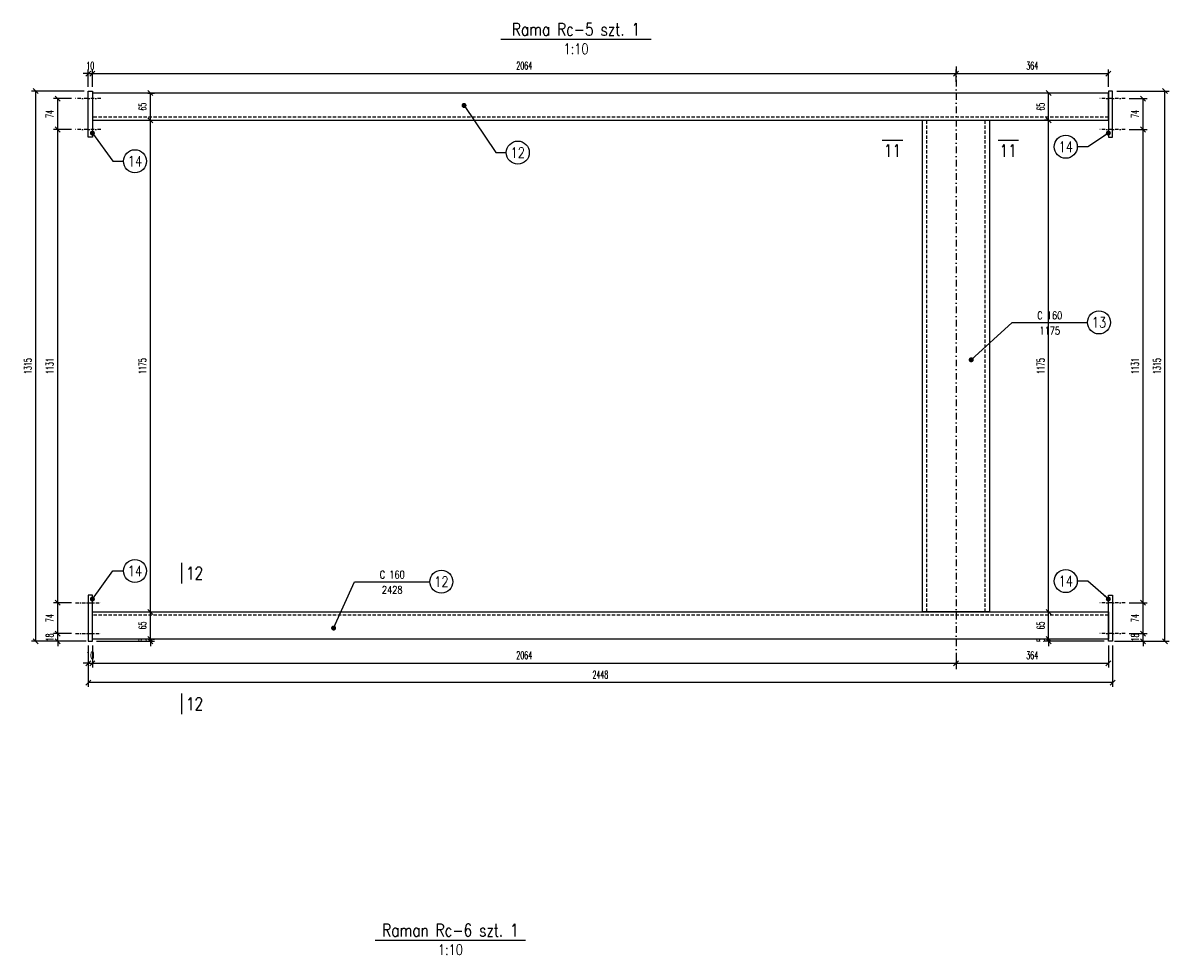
# Model space of a CAD drawing. Header units: millimetres. Extents: x -228255 to 14536, y -140109 to 119945.
# Tile 117 of 123: x -105015 to -102276, y 42506 to 44734. Entities that reach past the tile are written whole.
import ezdxf
from ezdxf.enums import TextEntityAlignment as Align

# ---------------------------------------------------------------- set-up
doc = ezdxf.new("R2010")
doc.units = ezdxf.units.MM
doc.header["$LTSCALE"] = 2.5
for name, pattern in [('DASHDOT', [25.4, 12.7, -6.35, 0, -6.35]), ('DASHDOT2', [12.7, 6.35, -3.175, 0, -3.175]), ('DASHED2', [9.524999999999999, 6.35, -3.175])]:
    doc.linetypes.add(name, pattern=pattern)
for name, color, linetype in [('Gruba', 6, 'Continuous'), ('Opisy_stal', 7, 'Continuous'), ('Osie', 134, 'DASHDOT'), ('Osie_stal', 221, 'DASHDOT2'), ('stal', 4, 'Continuous'), ('Stal_nw', 181, 'DASHED2'), ('Wymiary', 86, 'Continuous')]:
    doc.layers.add(name, color=color, linetype=linetype)
doc.styles.get("Standard").update_dxf_attribs({"font": 'romans.shx', "width": 0.65})
doc.styles.add('style1', font='romand.shx', dxfattribs={"width": 0.8})
doc.styles.add('style3', font='romans.shx', dxfattribs={"width": 0.5})
doc.dimstyles.new('Skala_10', dxfattribs={"dimtxt": 18, "dimasz": 12, "dimexe": 10, "dimexo": 10, "dimgap": 10, "dimtad": 1, "dimdec": 0, "dimdsep": 46, "dimtxsty": 'style3', "dimblk": 'OBLIQUE', "dimcen": 0, "dimdle": 1, "dimclrd": 256, "dimclre": 256, "dimclrt": 31, "dimadec": 1, "dimazin": 0, "dimtfac": 1, "dimtdec": 0, "dimtix": 1, "dimtmove": 2, "dimatfit": 0, "dimldrblk": 'DOT', "dimfxl": 1, "dimtolj": 1, "dimtzin": 0, "dimlwd": -1, "dimlwe": -1, "dimarcsym": 0})
doc.dimstyles.new('Skala_10$7', dxfattribs={"dimscale": 0, "dimtxt": 18, "dimasz": 12, "dimexe": 10, "dimexo": 15, "dimgap": 5, "dimtad": 1, "dimdec": 0, "dimrnd": 0.5, "dimzin": 9, "dimdsep": 46, "dimtxsty": 'Standard', "dimblk1": 'OBLIQUE', "dimblk2": 'OBLIQUE', "dimsah": 1, "dimcen": 10, "dimdle": 10, "dimclrt": 31, "dimadec": 0, "dimazin": 0, "dimtfac": 1, "dimtdec": 0, "dimtmove": 2, "dimatfit": 3, "dimldrblk": 'DOT', "dimfxl": 1, "dimtolj": 1, "dimtzin": 9, "dimarcsym": 0})

# ---------------------------------------------------------------- blocks, each defined once
blk = doc.blocks.new('_Oblique')
at = {"color": 0, "linetype": 'ByBlock', "lineweight": -2}
blk.add_line((-0.5, -0.5), (0.5, 0.5), dxfattribs=at)
blk = doc.blocks.new('*D409')
at = {"layer": 'Defpoints', "color": 0, "ltscale": 0.5, "transparency": 16777216}
for p in [(-104859.4361758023, 43256.36342544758), (-104849.4361758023, 43256.36342544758), (-104849.4361758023, 43203.63258909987)]:
    blk.add_point(p, dxfattribs=at)
at = {"layer": 'Wymiary', "ltscale": 0.5, "transparency": 16777216}
for p, q in [((-104859.4361758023, 43246.36342544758), (-104859.4361758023, 43193.63258909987)), ((-104849.4361758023, 43246.36342544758), (-104849.4361758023, 43193.63258909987)), ((-104859.4361758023, 43203.63258909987), (-104871.4361758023, 43203.63258909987)), ((-104859.4361758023, 43203.63258909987), (-104849.4361758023, 43203.63258909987)), ((-104849.4361758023, 43203.63258909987), (-104837.4361758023, 43203.63258909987))]:
    blk.add_line(p, q, dxfattribs=at)
at = {"layer": 'Wymiary', "ltscale": 0.5, "transparency": 16777216, "xscale": 12, "yscale": 12, "zscale": 12}
blk.add_blockref('_Oblique', (-104859.4361758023, 43203.63258909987), dxfattribs=at)
at = {"layer": 'Wymiary', "ltscale": 0.5, "transparency": 16777216, "xscale": 12, "yscale": 12, "zscale": 12, "rotation": 180}
blk.add_blockref('_Oblique', (-104849.4361758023, 43203.63258909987), dxfattribs=at)
at = {"layer": 'Wymiary', "color": 31, "ltscale": 0.5, "transparency": 16777216, "insert": (-104854.4361758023, 43222.63258909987), "char_height": 18, "attachment_point": 5, "style": 'style3'}
blk.add_mtext('\\A1;10', dxfattribs=at)
blk = doc.blocks.new('_Dot')
at = {"color": 0, "linetype": 'ByBlock', "lineweight": -2}
blk.add_line((-0.5, 0), (-1, 0), dxfattribs=at)
at = {"color": 0, "linetype": 'ByBlock', "const_width": 0.5}
blk.add_lwpolyline([(-0.25, 0, 1), (0.25, 0, 1)], format="xyb", close=True, dxfattribs=at)
blk = doc.blocks.new('*D410')
at = {"layer": 'Defpoints', "color": 0, "ltscale": 0.5, "transparency": 16777216}
for p in [(-104849.4361758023, 43256.36342544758), (-102785.4361758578, 43235.82794685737), (-102785.4361758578, 43203.63258909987)]:
    blk.add_point(p, dxfattribs=at)
at = {"layer": 'Wymiary', "ltscale": 0.5, "transparency": 16777216}
for p, q in [((-104849.4361758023, 43246.36342544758), (-104849.4361758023, 43193.63258909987)), ((-102785.4361758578, 43225.82794685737), (-102785.4361758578, 43193.63258909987)), ((-104850.4361758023, 43203.63258909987), (-102784.4361758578, 43203.63258909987))]:
    blk.add_line(p, q, dxfattribs=at)
at = {"layer": 'Wymiary', "ltscale": 0.5, "transparency": 16777216, "xscale": 12, "yscale": 12, "zscale": 12, "rotation": 180}
blk.add_blockref('_Oblique', (-104849.4361758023, 43203.63258909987), dxfattribs=at)
at = {"layer": 'Wymiary', "ltscale": 0.5, "transparency": 16777216, "xscale": 12, "yscale": 12, "zscale": 12}
blk.add_blockref('_Oblique', (-102785.4361758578, 43203.63258909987), dxfattribs=at)
at = {"layer": 'Wymiary', "color": 31, "ltscale": 0.5, "transparency": 16777216, "insert": (-103817.4361758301, 43222.63258909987), "char_height": 18, "attachment_point": 5, "style": 'style3'}
blk.add_mtext('\\A1;2064', dxfattribs=at)
blk = doc.blocks.new('*D411')
at = {"layer": 'Defpoints', "color": 0, "ltscale": 0.5, "transparency": 16777216}
for p in [(-102421.4361758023, 43256.36342544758), (-102785.4361758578, 43235.82794685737), (-102421.4361758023, 43203.63258909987)]:
    blk.add_point(p, dxfattribs=at)
at = {"layer": 'Wymiary', "ltscale": 0.5, "transparency": 16777216}
for p, q in [((-102785.4361758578, 43225.82794685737), (-102785.4361758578, 43193.63258909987)), ((-102421.4361758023, 43246.36342544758), (-102421.4361758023, 43193.63258909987)), ((-102786.4361758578, 43203.63258909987), (-102420.4361758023, 43203.63258909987))]:
    blk.add_line(p, q, dxfattribs=at)
at = {"layer": 'Wymiary', "ltscale": 0.5, "transparency": 16777216, "xscale": 12, "yscale": 12, "zscale": 12, "rotation": 180}
blk.add_blockref('_Oblique', (-102785.4361758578, 43203.63258909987), dxfattribs=at)
at = {"layer": 'Wymiary', "ltscale": 0.5, "transparency": 16777216, "xscale": 12, "yscale": 12, "zscale": 12}
blk.add_blockref('_Oblique', (-102421.4361758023, 43203.63258909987), dxfattribs=at)
at = {"layer": 'Wymiary', "color": 31, "ltscale": 0.5, "transparency": 16777216, "insert": (-102603.43617583, 43222.63258909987), "char_height": 18, "attachment_point": 5, "style": 'style3'}
blk.add_mtext('\\A1;364', dxfattribs=at)
blk = doc.blocks.new('*D412')
at = {"layer": 'Defpoints', "color": 0, "ltscale": 0.5, "transparency": 16777216}
for p in [(-104859.4361758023, 43256.36342544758), (-102411.4361758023, 43256.36342544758), (-104859.4361758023, 43157.40391814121)]:
    blk.add_point(p, dxfattribs=at)
at = {"layer": 'Wymiary', "ltscale": 0.5, "transparency": 16777216}
for p, q in [((-104859.4361758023, 43246.36342544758), (-104859.4361758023, 43147.40391814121)), ((-102411.4361758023, 43246.36342544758), (-102411.4361758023, 43147.40391814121)), ((-102410.4361758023, 43157.40391814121), (-104860.4361758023, 43157.40391814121))]:
    blk.add_line(p, q, dxfattribs=at)
at = {"layer": 'Wymiary', "ltscale": 0.5, "transparency": 16777216, "xscale": 12, "yscale": 12, "zscale": 12, "rotation": 180}
blk.add_blockref('_Oblique', (-104859.4361758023, 43157.40391814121), dxfattribs=at)
at = {"layer": 'Wymiary', "ltscale": 0.5, "transparency": 16777216, "xscale": 12, "yscale": 12, "zscale": 12}
blk.add_blockref('_Oblique', (-102411.4361758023, 43157.40391814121), dxfattribs=at)
at = {"layer": 'Wymiary', "color": 31, "ltscale": 0.5, "transparency": 16777216, "insert": (-103635.4361758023, 43176.40391814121), "char_height": 18, "attachment_point": 5, "style": 'style3'}
blk.add_mtext('\\A1;2448', dxfattribs=at)
blk = doc.blocks.new('*D413')
at = {"layer": 'Defpoints', "color": 0, "ltscale": 0.5, "transparency": 16777216}
for p in [(-104849.4361758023, 44612.82013581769), (-104859.4361758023, 44571.36342545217), (-104849.4361758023, 44571.36342545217)]:
    blk.add_point(p, dxfattribs=at)
at = {"layer": 'Wymiary', "ltscale": 0.5, "transparency": 16777216}
for p, q in [((-104859.4361758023, 44581.36342545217), (-104859.4361758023, 44622.82013581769)), ((-104849.4361758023, 44581.36342545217), (-104849.4361758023, 44622.82013581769)), ((-104859.4361758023, 44612.82013581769), (-104871.4361758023, 44612.82013581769)), ((-104859.4361758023, 44612.82013581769), (-104849.4361758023, 44612.82013581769)), ((-104849.4361758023, 44612.82013581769), (-104837.4361758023, 44612.82013581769))]:
    blk.add_line(p, q, dxfattribs=at)
at = {"layer": 'Wymiary', "ltscale": 0.5, "transparency": 16777216, "xscale": 12, "yscale": 12, "zscale": 12}
blk.add_blockref('_Oblique', (-104859.4361758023, 44612.82013581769), dxfattribs=at)
at = {"layer": 'Wymiary', "ltscale": 0.5, "transparency": 16777216, "xscale": 12, "yscale": 12, "zscale": 12, "rotation": 180}
blk.add_blockref('_Oblique', (-104849.4361758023, 44612.82013581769), dxfattribs=at)
at = {"layer": 'Wymiary', "color": 31, "ltscale": 0.5, "transparency": 16777216, "insert": (-104854.4361758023, 44631.82013581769), "char_height": 18, "attachment_point": 5, "style": 'style3'}
blk.add_mtext('\\A1;10', dxfattribs=at)
blk = doc.blocks.new('*D414')
at = {"layer": 'Defpoints', "color": 0, "ltscale": 0.5, "transparency": 16777216}
for p in [(-102785.4361758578, 44612.82013581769), (-104849.4361758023, 44571.36342545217), (-102785.4361758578, 44583.20449640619)]:
    blk.add_point(p, dxfattribs=at)
at = {"layer": 'Wymiary', "ltscale": 0.5, "transparency": 16777216}
for p, q in [((-104849.4361758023, 44581.36342545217), (-104849.4361758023, 44622.82013581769)), ((-102785.4361758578, 44593.20449640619), (-102785.4361758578, 44622.82013581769)), ((-104850.4361758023, 44612.82013581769), (-102784.4361758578, 44612.82013581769))]:
    blk.add_line(p, q, dxfattribs=at)
at = {"layer": 'Wymiary', "ltscale": 0.5, "transparency": 16777216, "xscale": 12, "yscale": 12, "zscale": 12, "rotation": 180}
blk.add_blockref('_Oblique', (-104849.4361758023, 44612.82013581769), dxfattribs=at)
at = {"layer": 'Wymiary', "ltscale": 0.5, "transparency": 16777216, "xscale": 12, "yscale": 12, "zscale": 12}
blk.add_blockref('_Oblique', (-102785.4361758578, 44612.82013581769), dxfattribs=at)
at = {"layer": 'Wymiary', "color": 31, "ltscale": 0.5, "transparency": 16777216, "insert": (-103817.4361758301, 44631.82013581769), "char_height": 18, "attachment_point": 5, "style": 'style3'}
blk.add_mtext('\\A1;2064', dxfattribs=at)
blk = doc.blocks.new('*D415')
at = {"layer": 'Defpoints', "color": 0, "ltscale": 0.5, "transparency": 16777216}
for p in [(-102421.4361758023, 44612.82013581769), (-102785.4361758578, 44583.20449640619), (-102421.4361758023, 44571.36342545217)]:
    blk.add_point(p, dxfattribs=at)
at = {"layer": 'Wymiary', "ltscale": 0.5, "transparency": 16777216}
for p, q in [((-102785.4361758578, 44593.20449640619), (-102785.4361758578, 44622.82013581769)), ((-102421.4361758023, 44581.36342545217), (-102421.4361758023, 44622.82013581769)), ((-102786.4361758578, 44612.82013581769), (-102420.4361758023, 44612.82013581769))]:
    blk.add_line(p, q, dxfattribs=at)
at = {"layer": 'Wymiary', "ltscale": 0.5, "transparency": 16777216, "xscale": 12, "yscale": 12, "zscale": 12, "rotation": 180}
blk.add_blockref('_Oblique', (-102785.4361758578, 44612.82013581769), dxfattribs=at)
at = {"layer": 'Wymiary', "ltscale": 0.5, "transparency": 16777216, "xscale": 12, "yscale": 12, "zscale": 12}
blk.add_blockref('_Oblique', (-102421.4361758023, 44612.82013581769), dxfattribs=at)
at = {"layer": 'Wymiary', "color": 31, "ltscale": 0.5, "transparency": 16777216, "insert": (-102603.43617583, 44631.82013581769), "char_height": 18, "attachment_point": 5, "style": 'style3'}
blk.add_mtext('\\A1;364', dxfattribs=at)
blk = doc.blocks.new('*D416')
at = {"layer": 'Defpoints', "color": 0, "ltscale": 0.5, "transparency": 16777216}
for p in [(-104984.5883884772, 44571.36342545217), (-104859.4361758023, 44571.36342545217), (-104859.4361758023, 43256.36342544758)]:
    blk.add_point(p, dxfattribs=at)
at = {"layer": 'Wymiary', "ltscale": 0.5, "transparency": 16777216}
for p, q in [((-104869.4361758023, 44571.36342545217), (-104994.5883884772, 44571.36342545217)), ((-104984.5883884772, 43255.36342544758), (-104984.5883884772, 44572.36342545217)), ((-104869.4361758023, 43256.36342544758), (-104994.5883884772, 43256.36342544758))]:
    blk.add_line(p, q, dxfattribs=at)
at = {"layer": 'Wymiary', "ltscale": 0.5, "transparency": 16777216, "xscale": 12, "yscale": 12, "zscale": 12}
for p, rotation in [((-104984.5883884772, 44571.36342545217), 90), ((-104984.5883884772, 43256.36342544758), 270)]:
    blk.add_blockref('_Oblique', p, dxfattribs=dict(at, rotation=rotation))
at = {"layer": 'Wymiary', "color": 31, "ltscale": 0.5, "transparency": 16777216, "insert": (-105003.5883884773, 43913.86342544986), "char_height": 18, "attachment_point": 5, "rotation": 90, "style": 'style3'}
blk.add_mtext('\\A1;1315', dxfattribs=at)
blk = doc.blocks.new('*D417')
at = {"layer": 'Defpoints', "color": 0, "ltscale": 0.5, "transparency": 16777216}
for p in [(-104932.2939290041, 43274.36342544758), (-104889.4361758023, 43274.36342544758), (-104854.4361758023, 43256.36342544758)]:
    blk.add_point(p, dxfattribs=at)
at = {"layer": 'Wymiary', "ltscale": 0.5, "transparency": 16777216}
for p, q in [((-104932.2939290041, 43274.36342544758), (-104932.2939290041, 43286.36342544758)), ((-104899.4361758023, 43274.36342544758), (-104942.2939290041, 43274.36342544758)), ((-104864.4361758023, 43256.36342544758), (-104942.2939290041, 43256.36342544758)), ((-104932.2939290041, 43256.36342544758), (-104932.2939290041, 43274.36342544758)), ((-104932.2939290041, 43256.36342544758), (-104932.2939290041, 43244.36342544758))]:
    blk.add_line(p, q, dxfattribs=at)
at = {"layer": 'Wymiary', "ltscale": 0.5, "transparency": 16777216, "xscale": 12, "yscale": 12, "zscale": 12}
for p, rotation in [((-104932.2939290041, 43274.36342544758), 270), ((-104932.2939290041, 43256.36342544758), 90)]:
    blk.add_blockref('_Oblique', p, dxfattribs=dict(at, rotation=rotation))
at = {"layer": 'Wymiary', "color": 31, "ltscale": 0.5, "transparency": 16777216, "insert": (-104951.2939290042, 43265.36342544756), "char_height": 18, "attachment_point": 5, "rotation": 90, "style": 'style3'}
blk.add_mtext('\\A1;18', dxfattribs=at)
blk = doc.blocks.new('*D418')
at = {"layer": 'Defpoints', "color": 0, "ltscale": 0.5, "transparency": 16777216}
for p in [(-104932.2939290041, 43348.36342544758), (-104889.4361758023, 43348.36342544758), (-104889.4361758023, 43274.36342544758)]:
    blk.add_point(p, dxfattribs=at)
at = {"layer": 'Wymiary', "ltscale": 0.5, "transparency": 16777216}
for p, q in [((-104899.4361758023, 43348.36342544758), (-104942.2939290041, 43348.36342544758)), ((-104932.2939290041, 43273.36342544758), (-104932.2939290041, 43349.36342544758)), ((-104899.4361758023, 43274.36342544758), (-104942.2939290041, 43274.36342544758))]:
    blk.add_line(p, q, dxfattribs=at)
at = {"layer": 'Wymiary', "ltscale": 0.5, "transparency": 16777216, "xscale": 12, "yscale": 12, "zscale": 12}
for p, rotation in [((-104932.2939290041, 43348.36342544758), 90), ((-104932.2939290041, 43274.36342544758), 270)]:
    blk.add_blockref('_Oblique', p, dxfattribs=dict(at, rotation=rotation))
at = {"layer": 'Wymiary', "color": 31, "ltscale": 0.5, "transparency": 16777216, "insert": (-104951.2939290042, 43311.36342544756), "char_height": 18, "attachment_point": 5, "rotation": 90, "style": 'style3'}
blk.add_mtext('\\A1;74', dxfattribs=at)
blk = doc.blocks.new('*D419')
at = {"layer": 'Defpoints', "color": 0, "ltscale": 0.5, "transparency": 16777216}
for p in [(-104932.2939290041, 44479.36342545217), (-104889.4361758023, 44479.36342545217), (-104889.4361758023, 43348.36342544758)]:
    blk.add_point(p, dxfattribs=at)
at = {"layer": 'Wymiary', "ltscale": 0.5, "transparency": 16777216}
for p, q in [((-104899.4361758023, 44479.36342545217), (-104942.2939290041, 44479.36342545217)), ((-104932.2939290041, 43347.36342544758), (-104932.2939290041, 44480.36342545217)), ((-104899.4361758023, 43348.36342544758), (-104942.2939290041, 43348.36342544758))]:
    blk.add_line(p, q, dxfattribs=at)
at = {"layer": 'Wymiary', "ltscale": 0.5, "transparency": 16777216, "xscale": 12, "yscale": 12, "zscale": 12}
for p, rotation in [((-104932.2939290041, 44479.36342545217), 90), ((-104932.2939290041, 43348.36342544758), 270)]:
    blk.add_blockref('_Oblique', p, dxfattribs=dict(at, rotation=rotation))
at = {"layer": 'Wymiary', "color": 31, "ltscale": 0.5, "transparency": 16777216, "insert": (-104951.2939290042, 43913.86342544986), "char_height": 18, "attachment_point": 5, "rotation": 90, "style": 'style3'}
blk.add_mtext('\\A1;1131', dxfattribs=at)
blk = doc.blocks.new('*D420')
at = {"layer": 'Defpoints', "color": 0, "ltscale": 0.5, "transparency": 16777216}
for p in [(-104932.2939290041, 44553.36342545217), (-104889.4361758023, 44553.36342545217), (-104889.4361758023, 44479.36342545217)]:
    blk.add_point(p, dxfattribs=at)
at = {"layer": 'Wymiary', "ltscale": 0.5, "transparency": 16777216}
for p, q in [((-104899.4361758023, 44553.36342545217), (-104942.2939290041, 44553.36342545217)), ((-104932.2939290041, 44478.36342545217), (-104932.2939290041, 44554.36342545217)), ((-104899.4361758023, 44479.36342545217), (-104942.2939290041, 44479.36342545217))]:
    blk.add_line(p, q, dxfattribs=at)
at = {"layer": 'Wymiary', "ltscale": 0.5, "transparency": 16777216, "xscale": 12, "yscale": 12, "zscale": 12}
for p, rotation in [((-104932.2939290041, 44553.36342545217), 90), ((-104932.2939290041, 44479.36342545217), 270)]:
    blk.add_blockref('_Oblique', p, dxfattribs=dict(at, rotation=rotation))
at = {"layer": 'Wymiary', "color": 31, "ltscale": 0.5, "transparency": 16777216, "insert": (-104951.2939290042, 44516.36342545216), "char_height": 18, "attachment_point": 5, "rotation": 90, "style": 'style3'}
blk.add_mtext('\\A1;74', dxfattribs=at)
blk = doc.blocks.new('*D421')
at = {"layer": 'Defpoints', "color": 0, "ltscale": 0.5, "transparency": 16777216}
for p in [(-104849.4361758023, 43256.36342544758), (-104715.6320398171, 43261.36342544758), (-104710.5931846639, 43261.36342544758)]:
    blk.add_point(p, dxfattribs=at)
at = {"layer": 'Wymiary', "ltscale": 0.5, "transparency": 16777216}
for p, q in [((-104839.4361758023, 43256.36342544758), (-104700.5931846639, 43256.36342544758)), ((-104710.5931846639, 43261.36342544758), (-104710.5931846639, 43273.36342544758)), ((-104710.5931846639, 43256.36342544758), (-104710.5931846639, 43261.36342544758)), ((-104710.5931846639, 43256.36342544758), (-104710.5931846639, 43244.36342544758)), ((-104705.6320398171, 43261.36342544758), (-104700.5931846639, 43261.36342544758))]:
    blk.add_line(p, q, dxfattribs=at)
at = {"layer": 'Wymiary', "ltscale": 0.5, "transparency": 16777216, "xscale": 12, "yscale": 12, "zscale": 12}
for p, rotation in [((-104710.5931846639, 43261.36342544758), 270), ((-104710.5931846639, 43256.36342544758), 90)]:
    blk.add_blockref('_Oblique', p, dxfattribs=dict(at, rotation=rotation))
at = {"layer": 'Wymiary', "color": 31, "ltscale": 0.5, "transparency": 16777216, "insert": (-104729.593184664, 43258.86342544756), "char_height": 18, "attachment_point": 5, "rotation": 90, "style": 'style3'}
blk.add_mtext('\\A1;5', dxfattribs=at)
blk = doc.blocks.new('*D422')
at = {"layer": 'Defpoints', "color": 0, "ltscale": 0.5, "transparency": 16777216}
for p in [(-104710.5931846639, 43326.36342544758), (-104710.5931846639, 43326.36342544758), (-104715.6320398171, 43261.36342544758)]:
    blk.add_point(p, dxfattribs=at)
at = {"layer": 'Wymiary', "ltscale": 0.5, "transparency": 16777216}
for p, q in [((-104710.5931846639, 43260.36342544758), (-104710.5931846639, 43327.36342544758)), ((-104705.6320398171, 43261.36342544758), (-104700.5931846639, 43261.36342544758))]:
    blk.add_line(p, q, dxfattribs=at)
at = {"layer": 'Wymiary', "ltscale": 0.5, "transparency": 16777216, "xscale": 12, "yscale": 12, "zscale": 12}
for p, rotation in [((-104710.5931846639, 43326.36342544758), 90), ((-104710.5931846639, 43261.36342544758), 270)]:
    blk.add_blockref('_Oblique', p, dxfattribs=dict(at, rotation=rotation))
at = {"layer": 'Wymiary', "color": 31, "ltscale": 0.5, "transparency": 16777216, "insert": (-104729.593184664, 43293.86342544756), "char_height": 18, "attachment_point": 5, "rotation": 90, "style": 'style3'}
blk.add_mtext('\\A1;65', dxfattribs=at)
blk = doc.blocks.new('*D423')
at = {"layer": 'Defpoints', "color": 0, "ltscale": 0.5, "transparency": 16777216}
for p in [(-104721.4195538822, 44501.36342545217), (-104710.5931846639, 44501.36342545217), (-104710.5931846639, 43326.36342544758)]:
    blk.add_point(p, dxfattribs=at)
at = {"layer": 'Wymiary', "ltscale": 0.5, "transparency": 16777216}
for p, q in [((-104711.4195538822, 44501.36342545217), (-104700.5931846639, 44501.36342545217)), ((-104710.5931846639, 43325.36342544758), (-104710.5931846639, 44502.36342545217))]:
    blk.add_line(p, q, dxfattribs=at)
at = {"layer": 'Wymiary', "ltscale": 0.5, "transparency": 16777216, "xscale": 12, "yscale": 12, "zscale": 12}
for p, rotation in [((-104710.5931846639, 44501.36342545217), 90), ((-104710.5931846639, 43326.36342544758), 270)]:
    blk.add_blockref('_Oblique', p, dxfattribs=dict(at, rotation=rotation))
at = {"layer": 'Wymiary', "color": 31, "ltscale": 0.5, "transparency": 16777216, "insert": (-104729.593184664, 43913.86342544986), "char_height": 18, "attachment_point": 5, "rotation": 90, "style": 'style3'}
blk.add_mtext('\\A1;1175', dxfattribs=at)
blk = doc.blocks.new('*D424')
at = {"layer": 'Defpoints', "color": 0, "ltscale": 0.5, "transparency": 16777216}
for p in [(-104727.2184881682, 44566.36342545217), (-104710.5931846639, 44566.36342545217), (-104721.4195538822, 44501.36342545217)]:
    blk.add_point(p, dxfattribs=at)
at = {"layer": 'Wymiary', "ltscale": 0.5, "transparency": 16777216}
for p, q in [((-104717.2184881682, 44566.36342545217), (-104700.5931846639, 44566.36342545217)), ((-104710.5931846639, 44500.36342545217), (-104710.5931846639, 44567.36342545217)), ((-104711.4195538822, 44501.36342545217), (-104700.5931846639, 44501.36342545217))]:
    blk.add_line(p, q, dxfattribs=at)
at = {"layer": 'Wymiary', "ltscale": 0.5, "transparency": 16777216, "xscale": 12, "yscale": 12, "zscale": 12}
for p, rotation in [((-104710.5931846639, 44566.36342545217), 90), ((-104710.5931846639, 44501.36342545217), 270)]:
    blk.add_blockref('_Oblique', p, dxfattribs=dict(at, rotation=rotation))
at = {"layer": 'Wymiary', "color": 31, "ltscale": 0.5, "transparency": 16777216, "insert": (-104729.593184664, 44533.86342545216), "char_height": 18, "attachment_point": 5, "rotation": 90, "style": 'style3'}
blk.add_mtext('\\A1;65', dxfattribs=at)
blk = doc.blocks.new('*D425')
at = {"layer": 'Defpoints', "color": 0, "ltscale": 0.5, "transparency": 16777216}
for p in [(-102411.4361758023, 44571.36342545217), (-102286.2839631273, 44571.36342545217), (-102411.4361758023, 43256.36342544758)]:
    blk.add_point(p, dxfattribs=at)
at = {"layer": 'Wymiary', "ltscale": 0.5, "transparency": 16777216}
for p, q in [((-102401.4361758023, 44571.36342545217), (-102276.2839631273, 44571.36342545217)), ((-102286.2839631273, 43255.36342544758), (-102286.2839631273, 44572.36342545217)), ((-102401.4361758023, 43256.36342544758), (-102276.2839631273, 43256.36342544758))]:
    blk.add_line(p, q, dxfattribs=at)
at = {"layer": 'Wymiary', "ltscale": 0.5, "transparency": 16777216, "xscale": 12, "yscale": 12, "zscale": 12}
for p, rotation in [((-102286.2839631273, 44571.36342545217), 90), ((-102286.2839631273, 43256.36342544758), 270)]:
    blk.add_blockref('_Oblique', p, dxfattribs=dict(at, rotation=rotation))
at = {"layer": 'Wymiary', "color": 31, "ltscale": 0.5, "transparency": 16777216, "insert": (-102305.2839631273, 43913.86342544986), "char_height": 18, "attachment_point": 5, "rotation": 90, "style": 'style3'}
blk.add_mtext('\\A1;1315', dxfattribs=at)
blk = doc.blocks.new('*D426')
at = {"layer": 'Defpoints', "color": 0, "ltscale": 0.5, "transparency": 16777216}
for p in [(-102416.4361758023, 43256.36342544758), (-102381.4361758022, 43274.36342544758), (-102338.5784226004, 43274.36342544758)]:
    blk.add_point(p, dxfattribs=at)
at = {"layer": 'Wymiary', "ltscale": 0.5, "transparency": 16777216}
for p, q in [((-102338.5784226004, 43274.36342544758), (-102338.5784226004, 43286.36342544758)), ((-102406.4361758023, 43256.36342544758), (-102328.5784226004, 43256.36342544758)), ((-102371.4361758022, 43274.36342544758), (-102328.5784226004, 43274.36342544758)), ((-102338.5784226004, 43256.36342544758), (-102338.5784226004, 43274.36342544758)), ((-102338.5784226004, 43256.36342544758), (-102338.5784226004, 43244.36342544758))]:
    blk.add_line(p, q, dxfattribs=at)
at = {"layer": 'Wymiary', "ltscale": 0.5, "transparency": 16777216, "xscale": 12, "yscale": 12, "zscale": 12}
for p, rotation in [((-102338.5784226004, 43274.36342544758), 270), ((-102338.5784226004, 43256.36342544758), 90)]:
    blk.add_blockref('_Oblique', p, dxfattribs=dict(at, rotation=rotation))
at = {"layer": 'Wymiary', "color": 31, "ltscale": 0.5, "transparency": 16777216, "insert": (-102357.5784226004, 43265.36342544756), "char_height": 18, "attachment_point": 5, "rotation": 90, "style": 'style3'}
blk.add_mtext('\\A1;18', dxfattribs=at)
blk = doc.blocks.new('*D427')
at = {"layer": 'Defpoints', "color": 0, "ltscale": 0.5, "transparency": 16777216}
for p in [(-102381.4361758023, 43348.36342544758), (-102338.5784226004, 43348.36342544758), (-102381.4361758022, 43274.36342544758)]:
    blk.add_point(p, dxfattribs=at)
at = {"layer": 'Wymiary', "ltscale": 0.5, "transparency": 16777216}
for p, q in [((-102371.4361758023, 43348.36342544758), (-102328.5784226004, 43348.36342544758)), ((-102338.5784226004, 43273.36342544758), (-102338.5784226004, 43349.36342544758)), ((-102371.4361758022, 43274.36342544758), (-102328.5784226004, 43274.36342544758))]:
    blk.add_line(p, q, dxfattribs=at)
at = {"layer": 'Wymiary', "ltscale": 0.5, "transparency": 16777216, "xscale": 12, "yscale": 12, "zscale": 12}
for p, rotation in [((-102338.5784226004, 43348.36342544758), 90), ((-102338.5784226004, 43274.36342544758), 270)]:
    blk.add_blockref('_Oblique', p, dxfattribs=dict(at, rotation=rotation))
at = {"layer": 'Wymiary', "color": 31, "ltscale": 0.5, "transparency": 16777216, "insert": (-102357.5784226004, 43311.36342544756), "char_height": 18, "attachment_point": 5, "rotation": 90, "style": 'style3'}
blk.add_mtext('\\A1;74', dxfattribs=at)
blk = doc.blocks.new('*D428')
at = {"layer": 'Defpoints', "color": 0, "ltscale": 0.5, "transparency": 16777216}
for p in [(-102381.4361758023, 44479.36342545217), (-102338.5784226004, 44479.36342545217), (-102381.4361758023, 43348.36342544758)]:
    blk.add_point(p, dxfattribs=at)
at = {"layer": 'Wymiary', "ltscale": 0.5, "transparency": 16777216}
for p, q in [((-102371.4361758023, 44479.36342545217), (-102328.5784226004, 44479.36342545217)), ((-102338.5784226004, 43347.36342544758), (-102338.5784226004, 44480.36342545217)), ((-102371.4361758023, 43348.36342544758), (-102328.5784226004, 43348.36342544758))]:
    blk.add_line(p, q, dxfattribs=at)
at = {"layer": 'Wymiary', "ltscale": 0.5, "transparency": 16777216, "xscale": 12, "yscale": 12, "zscale": 12}
for p, rotation in [((-102338.5784226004, 44479.36342545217), 90), ((-102338.5784226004, 43348.36342544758), 270)]:
    blk.add_blockref('_Oblique', p, dxfattribs=dict(at, rotation=rotation))
at = {"layer": 'Wymiary', "color": 31, "ltscale": 0.5, "transparency": 16777216, "insert": (-102357.5784226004, 43913.86342544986), "char_height": 18, "attachment_point": 5, "rotation": 90, "style": 'style3'}
blk.add_mtext('\\A1;1131', dxfattribs=at)
blk = doc.blocks.new('*D429')
at = {"layer": 'Defpoints', "color": 0, "ltscale": 0.5, "transparency": 16777216}
for p in [(-102381.4361758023, 44553.36342545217), (-102338.5784226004, 44553.36342545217), (-102381.4361758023, 44479.36342545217)]:
    blk.add_point(p, dxfattribs=at)
at = {"layer": 'Wymiary', "ltscale": 0.5, "transparency": 16777216}
for p, q in [((-102371.4361758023, 44553.36342545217), (-102328.5784226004, 44553.36342545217)), ((-102338.5784226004, 44478.36342545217), (-102338.5784226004, 44554.36342545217)), ((-102371.4361758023, 44479.36342545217), (-102328.5784226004, 44479.36342545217))]:
    blk.add_line(p, q, dxfattribs=at)
at = {"layer": 'Wymiary', "ltscale": 0.5, "transparency": 16777216, "xscale": 12, "yscale": 12, "zscale": 12}
for p, rotation in [((-102338.5784226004, 44553.36342545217), 90), ((-102338.5784226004, 44479.36342545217), 270)]:
    blk.add_blockref('_Oblique', p, dxfattribs=dict(at, rotation=rotation))
at = {"layer": 'Wymiary', "color": 31, "ltscale": 0.5, "transparency": 16777216, "insert": (-102357.5784226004, 44516.36342545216), "char_height": 18, "attachment_point": 5, "rotation": 90, "style": 'style3'}
blk.add_mtext('\\A1;74', dxfattribs=at)
blk = doc.blocks.new('*D430')
at = {"layer": 'Defpoints', "color": 0, "ltscale": 0.5, "transparency": 16777216}
for p in [(-102564.1025597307, 43261.36342544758), (-102559.0637045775, 43261.36342544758), (-102421.4361758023, 43256.36342544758)]:
    blk.add_point(p, dxfattribs=at)
at = {"layer": 'Wymiary', "ltscale": 0.5, "transparency": 16777216}
for p, q in [((-102569.0637045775, 43261.36342544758), (-102574.1025597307, 43261.36342544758)), ((-102431.4361758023, 43256.36342544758), (-102574.1025597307, 43256.36342544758)), ((-102564.1025597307, 43261.36342544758), (-102564.1025597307, 43273.36342544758)), ((-102564.1025597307, 43256.36342544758), (-102564.1025597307, 43261.36342544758)), ((-102564.1025597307, 43256.36342544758), (-102564.1025597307, 43244.36342544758))]:
    blk.add_line(p, q, dxfattribs=at)
at = {"layer": 'Wymiary', "ltscale": 0.5, "transparency": 16777216, "xscale": 12, "yscale": 12, "zscale": 12}
for p, rotation in [((-102564.1025597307, 43261.36342544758), 270), ((-102564.1025597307, 43256.36342544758), 90)]:
    blk.add_blockref('_Oblique', p, dxfattribs=dict(at, rotation=rotation))
at = {"layer": 'Wymiary', "color": 31, "ltscale": 0.5, "transparency": 16777216, "insert": (-102583.1025597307, 43258.86342544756), "char_height": 18, "attachment_point": 5, "rotation": 90, "style": 'style3'}
blk.add_mtext('\\A1;5', dxfattribs=at)
blk = doc.blocks.new('*D431')
at = {"layer": 'Defpoints', "color": 0, "ltscale": 0.5, "transparency": 16777216}
for p in [(-102564.1025597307, 43326.36342544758), (-102564.1025597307, 43326.36342544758), (-102559.0637045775, 43261.36342544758)]:
    blk.add_point(p, dxfattribs=at)
at = {"layer": 'Wymiary', "ltscale": 0.5, "transparency": 16777216}
for p, q in [((-102564.1025597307, 43260.36342544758), (-102564.1025597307, 43327.36342544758)), ((-102569.0637045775, 43261.36342544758), (-102574.1025597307, 43261.36342544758))]:
    blk.add_line(p, q, dxfattribs=at)
at = {"layer": 'Wymiary', "ltscale": 0.5, "transparency": 16777216, "xscale": 12, "yscale": 12, "zscale": 12}
for p, rotation in [((-102564.1025597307, 43326.36342544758), 90), ((-102564.1025597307, 43261.36342544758), 270)]:
    blk.add_blockref('_Oblique', p, dxfattribs=dict(at, rotation=rotation))
at = {"layer": 'Wymiary', "color": 31, "ltscale": 0.5, "transparency": 16777216, "insert": (-102583.1025597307, 43293.86342544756), "char_height": 18, "attachment_point": 5, "rotation": 90, "style": 'style3'}
blk.add_mtext('\\A1;65', dxfattribs=at)
blk = doc.blocks.new('*D432')
at = {"layer": 'Defpoints', "color": 0, "ltscale": 0.5, "transparency": 16777216}
for p in [(-102564.1025597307, 44501.36342545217), (-102553.2761905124, 44501.36342545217), (-102564.1025597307, 43326.36342544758)]:
    blk.add_point(p, dxfattribs=at)
at = {"layer": 'Wymiary', "ltscale": 0.5, "transparency": 16777216}
for p, q in [((-102563.2761905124, 44501.36342545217), (-102574.1025597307, 44501.36342545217)), ((-102564.1025597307, 43325.36342544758), (-102564.1025597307, 44502.36342545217))]:
    blk.add_line(p, q, dxfattribs=at)
at = {"layer": 'Wymiary', "ltscale": 0.5, "transparency": 16777216, "xscale": 12, "yscale": 12, "zscale": 12}
for p, rotation in [((-102564.1025597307, 44501.36342545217), 90), ((-102564.1025597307, 43326.36342544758), 270)]:
    blk.add_blockref('_Oblique', p, dxfattribs=dict(at, rotation=rotation))
at = {"layer": 'Wymiary', "color": 31, "ltscale": 0.5, "transparency": 16777216, "insert": (-102583.1025597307, 43913.86342544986), "char_height": 18, "attachment_point": 5, "rotation": 90, "style": 'style3'}
blk.add_mtext('\\A1;1175', dxfattribs=at)
blk = doc.blocks.new('*D433')
at = {"layer": 'Defpoints', "color": 0, "ltscale": 0.5, "transparency": 16777216}
for p in [(-102564.1025597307, 44566.36342545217), (-102553.2761905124, 44566.36342545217), (-102553.2761905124, 44501.36342545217)]:
    blk.add_point(p, dxfattribs=at)
at = {"layer": 'Wymiary', "ltscale": 0.5, "transparency": 16777216}
for p, q in [((-102563.2761905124, 44566.36342545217), (-102574.1025597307, 44566.36342545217)), ((-102564.1025597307, 44500.36342545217), (-102564.1025597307, 44567.36342545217)), ((-102563.2761905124, 44501.36342545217), (-102574.1025597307, 44501.36342545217))]:
    blk.add_line(p, q, dxfattribs=at)
at = {"layer": 'Wymiary', "ltscale": 0.5, "transparency": 16777216, "xscale": 12, "yscale": 12, "zscale": 12}
for p, rotation in [((-102564.1025597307, 44566.36342545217), 90), ((-102564.1025597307, 44501.36342545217), 270)]:
    blk.add_blockref('_Oblique', p, dxfattribs=dict(at, rotation=rotation))
at = {"layer": 'Wymiary', "color": 31, "ltscale": 0.5, "transparency": 16777216, "insert": (-102583.1025597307, 44533.86342545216), "char_height": 18, "attachment_point": 5, "rotation": 90, "style": 'style3'}
blk.add_mtext('\\A1;65', dxfattribs=at)
blk = doc.blocks.new('Op_el_prawy')
at = {"color": 7}
blk.add_line((0, 2.842170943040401e-14), (180, 2.842170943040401e-14), dxfattribs=at)
blk.add_circle((207.5, 2.842170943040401e-14), 27.5, dxfattribs=at)
at = {"color": 31, "width": 0.8}
for tag, p in [('ZK_120X120X5', (90, 7.803000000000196)), ('1000', (90, -28.61999999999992))]:
    blk.add_attdef(tag, text='', height=18, dxfattribs=at).set_placement(p, align=Align.CENTER)
blk.add_attdef('22', text='', height=25, dxfattribs=at).set_placement((207.5, 2.842170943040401e-14), align=Align.MIDDLE)
blk = doc.blocks.new('Elem_prawy')
at = {"color": 7}
blk.add_line((0, -5.684341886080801e-14), (25, -2.842170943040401e-14), dxfattribs=at)
blk.add_circle((52.5, -5.684341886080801e-14), 27.5, dxfattribs=at)
at = {"color": 31, "width": 0.8}
blk.add_attdef('22', text='', height=25, dxfattribs=at).set_placement((52.5, -5.684341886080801e-14), align=Align.MIDDLE)
blk = doc.blocks.new('Elem_lewy')
at = {"color": 7}
blk.add_line((-2.273736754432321e-13, 5.684341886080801e-14), (-25.00000000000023, 8.526512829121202e-14), dxfattribs=at)
blk.add_circle((-52.50000000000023, 5.684341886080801e-14), 27.5, dxfattribs=at)
at = {"color": 31, "width": 0.8}
blk.add_attdef('22', text='', height=25, dxfattribs=at).set_placement((-52.50000000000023, 5.684341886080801e-14), align=Align.MIDDLE)

msp = doc.modelspace()

# ---------------------------------------------------------------- linework, layer by layer
at = {"layer": 'Gruba', "ltscale": 0.5, "const_width": 3}
for points in [[(-103873.7024733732, 44694.73579706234), (-103513.7024733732, 44694.73579706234)], [(-104173.702473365, 42541.56960447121), (-103813.702473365, 42541.56960447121)]]:
    msp.add_lwpolyline(points, dxfattribs=at)
at = {"layer": 'Gruba', "const_width": 3}
for points in [[(-102962.06040137, 44453.70499944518), (-102912.0604013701, 44453.70499944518)], [(-102685.4804209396, 44453.70499944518), (-102635.4804209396, 44453.70499944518)], [(-104635.8288065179, 43443.94598836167), (-104635.8288065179, 43393.94598836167)], [(-104635.8288065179, 43131.66236532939), (-104635.8288065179, 43081.66236532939)]]:
    msp.add_lwpolyline(points, dxfattribs=at)
at = {"layer": 'Osie', "ltscale": 0.5}
msp.add_line((-102785.4361758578, 44629.90655897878), (-102785.4361758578, 43189.6175969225), dxfattribs=at)
at = {"layer": 'Osie_stal', "ltscale": 0.5}
for p, q in [((-104829.4361758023, 44553.36342545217), (-104889.4361758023, 44553.36342545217)), ((-102381.4361758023, 44553.36342545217), (-102441.4361758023, 44553.36342545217)), ((-104829.4361758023, 44479.36342545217), (-104889.4361758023, 44479.36342545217)), ((-102381.4361758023, 44479.36342545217), (-102441.4361758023, 44479.36342545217)), ((-104889.4361758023, 43348.36342544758), (-104829.4361758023, 43348.36342544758)), ((-102381.4361758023, 43348.36342544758), (-102441.4361758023, 43348.36342544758)), ((-104889.4361758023, 43274.36342544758), (-104829.4361758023, 43274.36342544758)), ((-102381.4361758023, 43274.36342544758), (-102441.4361758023, 43274.36342544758))]:
    msp.add_line(p, q, dxfattribs=at)
at = {"layer": 'stal', "ltscale": 0.5}
for points in [[(-104849.4361758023, 44571.36342545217), (-104849.4361758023, 44461.36342545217), (-104859.4361758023, 44461.36342545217), (-104859.4361758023, 44571.36342545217)], [(-104849.4361758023, 44566.36342545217), (-104849.4361758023, 44501.36342545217), (-102421.4361758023, 44501.36342545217), (-102421.4361758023, 44566.36342545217)], [(-102421.4361758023, 44571.36342545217), (-102421.4361758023, 44461.36342545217), (-102411.4361758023, 44461.36342545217), (-102411.4361758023, 44571.36342545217)], [(-102865.4361758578, 43326.36342544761), (-102865.4361758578, 44501.3634254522), (-102705.4361758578, 44501.3634254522), (-102705.4361758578, 43326.36342544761)], [(-104849.4361758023, 43256.36342544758), (-104849.4361758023, 43366.36342544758), (-104859.4361758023, 43366.36342544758), (-104859.4361758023, 43256.36342544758)], [(-102421.4361758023, 43256.36342544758), (-102421.4361758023, 43366.36342544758), (-102411.4361758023, 43366.36342544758), (-102411.4361758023, 43256.36342544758)], [(-104849.4361758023, 43261.36342544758), (-104849.4361758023, 43326.36342544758), (-102421.4361758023, 43326.36342544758), (-102421.4361758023, 43261.36342544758)]]:
    msp.add_lwpolyline(points, close=True, dxfattribs=at)
at = {"layer": 'Stal_nw', "ltscale": 0.5}
for p, q in [((-102421.4361758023, 44508.86342544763), (-104849.4361758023, 44508.86342544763)), ((-102854.9361758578, 43326.36342544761), (-102854.9361758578, 44501.3634254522)), ((-102715.9361758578, 43326.36342544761), (-102715.9361758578, 44501.3634254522)), ((-102421.4361758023, 43318.86342545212), (-104849.4361758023, 43318.86342545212))]:
    msp.add_line(p, q, dxfattribs=at)

# ---------------------------------------------------------------- block references
at = {"layer": 'Opisy_stal', "ltscale": 0.5}
for name, p, values in [('Elem_lewy', (-102470.739561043, 44438.04407013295), {'22': '14'}), ('Elem_prawy', (-104800.1327905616, 44403.51248634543), {'22': '14'}), ('Elem_prawy', (-103885.1675489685, 44424.16796313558), {'22': '12'}), ('Op_el_prawy', (-102651.3480905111, 44018.27888057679), {'1000': '1175', 'ZK_120X120X5': 'C 160', '22': '13'}), ('Elem_prawy', (-104800.1327905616, 43424.21436455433), {'22': '14'}), ('Op_el_prawy', (-104222.8787018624, 43398.61378899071), {'1000': '2428', 'ZK_120X120X5': 'C 160', '22': '12'}), ('Elem_lewy', (-102470.739561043, 43399.92462869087), {'22': '14'})]:
    msp.add_blockref(name, p, dxfattribs=at).add_auto_attribs(values)

# ---------------------------------------------------------------- texts
at = {"layer": 'Gruba', "ltscale": 0.5, "style": 'style1', "width": 0.8}
for s, p in [('Rama Rc-5 szt. 1', (-103693.7024733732, 44694.73579706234)), ('Raman Rc-6 szt. 1', (-103993.702473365, 42541.56960447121))]:
    msp.add_text(s, height=30, dxfattribs=at).set_placement(p, align=Align.BOTTOM_CENTER)
for p in [(-103693.7024733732, 44684.73579706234), (-103993.702473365, 42531.56960447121)]:
    msp.add_text('1:10', height=25, dxfattribs=at).set_placement(p, align=Align.TOP_CENTER)
at = {"layer": 'Gruba', "style": 'style1', "width": 0.8}
for p in [(-102937.3928566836, 44443.70499944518), (-102660.8128762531, 44443.70499944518)]:
    msp.add_text('11', height=30, dxfattribs=at).set_placement(p, align=Align.TOP_CENTER)
for p in [(-104625.8288065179, 43418.94598836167), (-104625.8288065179, 43106.66236532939)]:
    msp.add_text('12', height=30, dxfattribs=at).set_placement(p, align=Align.MIDDLE_LEFT)

# ---------------------------------------------------------------- dimensions: what is measured, and where the dimension line sits
at = {"layer": 'Wymiary', "ltscale": 0.5}
for base, p1, p2, picture, middle in [((-104849.4361758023, 44612.82013581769), (-104859.4361758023, 44571.36342545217), (-104849.4361758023, 44571.36342545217), '*D413', (-104854.4361758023, 44631.82013581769)), ((-102785.4361758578, 44612.82013581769), (-104849.4361758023, 44571.36342545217), (-102785.4361758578, 44583.20449640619), '*D414', (-103817.4361758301, 44631.82013581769)), ((-102421.4361758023, 44612.82013581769), (-102785.4361758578, 44583.20449640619), (-102421.4361758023, 44571.36342545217), '*D415', (-102603.43617583, 44631.82013581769)), ((-104849.4361758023, 43203.63258909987), (-104859.4361758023, 43256.36342544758), (-104849.4361758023, 43256.36342544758), '*D409', (-104854.4361758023, 43222.63258909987)), ((-104859.4361758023, 43157.40391814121), (-102411.4361758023, 43256.36342544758), (-104859.4361758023, 43256.36342544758), '*D412', (-103635.4361758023, 43176.40391814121)), ((-102785.4361758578, 43203.63258909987), (-104849.4361758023, 43256.36342544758), (-102785.4361758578, 43235.82794685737), '*D410', (-103817.4361758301, 43222.63258909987)), ((-102421.4361758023, 43203.63258909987), (-102785.4361758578, 43235.82794685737), (-102421.4361758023, 43256.36342544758), '*D411', (-102603.43617583, 43222.63258909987))]:
    dim = msp.add_linear_dim(base=base, p1=p1, p2=p2, dimstyle='Skala_10', dxfattribs=at)
    dim.commit()
    dim.dimension.update_dxf_attribs({"geometry": picture, "text_midpoint": middle})
for base, p1, p2, picture, middle in [((-104984.5883884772, 44571.36342545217), (-104859.4361758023, 43256.36342544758), (-104859.4361758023, 44571.36342545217), '*D416', (-105003.5883884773, 43913.86342544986)), ((-104710.5931846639, 44566.36342545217), (-104721.4195538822, 44501.36342545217), (-104727.2184881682, 44566.36342545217), '*D424', (-104729.593184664, 44533.86342545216)), ((-102564.1025597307, 44566.36342545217), (-102553.2761905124, 44501.36342545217), (-102553.2761905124, 44566.36342545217), '*D433', (-102583.1025597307, 44533.86342545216)), ((-102286.2839631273, 44571.36342545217), (-102411.4361758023, 43256.36342544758), (-102411.4361758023, 44571.36342545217), '*D425', (-102305.2839631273, 43913.86342544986)), ((-104932.2939290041, 44553.36342545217), (-104889.4361758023, 44479.36342545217), (-104889.4361758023, 44553.36342545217), '*D420', (-104951.2939290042, 44516.36342545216)), ((-102338.5784226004, 44553.36342545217), (-102381.4361758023, 44479.36342545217), (-102381.4361758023, 44553.36342545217), '*D429', (-102357.5784226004, 44516.36342545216)), ((-104932.2939290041, 44479.36342545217), (-104889.4361758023, 43348.36342544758), (-104889.4361758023, 44479.36342545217), '*D419', (-104951.2939290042, 43913.86342544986)), ((-104710.5931846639, 44501.36342545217), (-104710.5931846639, 43326.36342544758), (-104721.4195538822, 44501.36342545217), '*D423', (-104729.593184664, 43913.86342544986)), ((-102564.1025597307, 44501.36342545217), (-102564.1025597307, 43326.36342544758), (-102553.2761905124, 44501.36342545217), '*D432', (-102583.1025597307, 43913.86342544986)), ((-102338.5784226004, 44479.36342545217), (-102381.4361758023, 43348.36342544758), (-102381.4361758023, 44479.36342545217), '*D428', (-102357.5784226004, 43913.86342544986)), ((-104932.2939290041, 43348.36342544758), (-104889.4361758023, 43274.36342544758), (-104889.4361758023, 43348.36342544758), '*D418', (-104951.2939290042, 43311.36342544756)), ((-102338.5784226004, 43348.36342544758), (-102381.4361758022, 43274.36342544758), (-102381.4361758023, 43348.36342544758), '*D427', (-102357.5784226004, 43311.36342544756)), ((-104710.5931846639, 43326.36342544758), (-104715.6320398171, 43261.36342544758), (-104710.5931846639, 43326.36342544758), '*D422', (-104729.593184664, 43293.86342544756)), ((-102564.1025597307, 43326.36342544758), (-102559.0637045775, 43261.36342544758), (-102564.1025597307, 43326.36342544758), '*D431', (-102583.1025597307, 43293.86342544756)), ((-104932.2939290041, 43274.36342544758), (-104854.4361758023, 43256.36342544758), (-104889.4361758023, 43274.36342544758), '*D417', (-104951.2939290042, 43265.36342544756)), ((-102338.5784226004, 43274.36342544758), (-102416.4361758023, 43256.36342544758), (-102381.4361758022, 43274.36342544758), '*D426', (-102357.5784226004, 43265.36342544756)), ((-104710.5931846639, 43261.36342544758), (-104849.4361758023, 43256.36342544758), (-104715.6320398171, 43261.36342544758), '*D421', (-104729.593184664, 43258.86342544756)), ((-102564.1025597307, 43261.36342544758), (-102421.4361758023, 43256.36342544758), (-102559.0637045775, 43261.36342544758), '*D430', (-102583.1025597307, 43258.86342544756))]:
    dim = msp.add_linear_dim(base=base, p1=p1, p2=p2, angle=90, dimstyle='Skala_10', dxfattribs=at)
    dim.commit()
    dim.dimension.update_dxf_attribs({"geometry": picture, "text_midpoint": middle})

# ---------------------------------------------------------------- leaders
at = {"layer": 'Opisy_stal', "ltscale": 0.5}
for points in [[(-103961.2401768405, 44536.77252118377), (-103885.1675489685, 44424.16796313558)], [(-104849.4361758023, 44470.77546558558), (-104800.1327905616, 44403.51248634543)], [(-102421.4361758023, 44470.77546558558), (-102470.739561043, 44438.04407013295)], [(-102749.1107400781, 43928.95747555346), (-102651.3480905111, 44018.27888057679)], [(-104849.4361758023, 43356.95138531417), (-104800.1327905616, 43424.21436455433)], [(-104272.9056130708, 43287.75150120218), (-104222.8787018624, 43398.61378899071)], [(-102421.4361758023, 43356.95138531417), (-102470.739561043, 43399.92462869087)]]:
    msp.add_leader(points, dimstyle='Skala_10$7', override={"dimscale": 1, "dimtad": 0}, dxfattribs=at)

doc.saveas('drawing.dxf')
